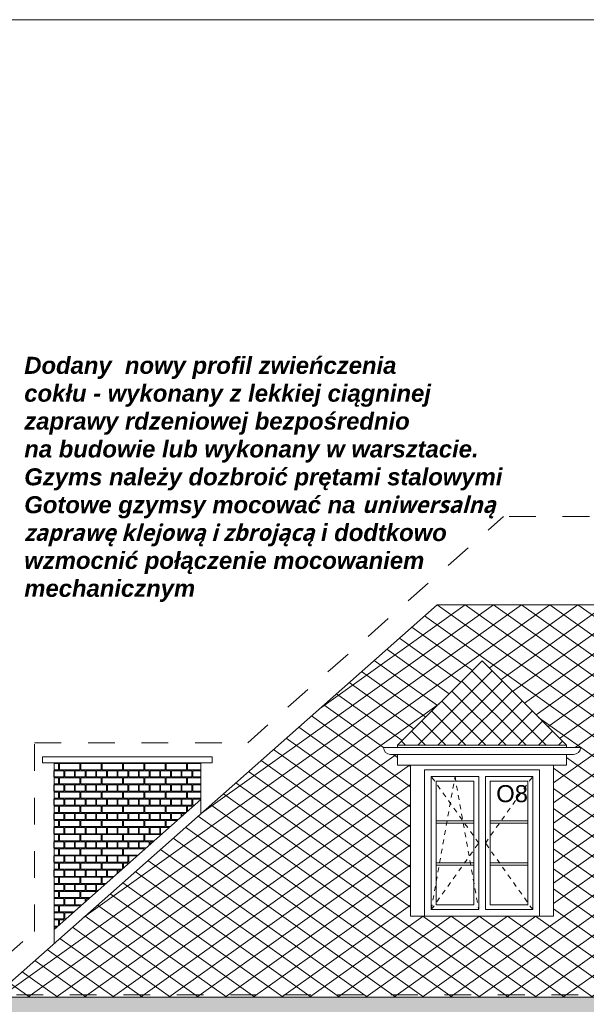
# Model space of a CAD drawing. Extents: x -396299 to -11759, y -15022 to 18278.
# Tile 167 of 205: x -80851 to -74874, y 7883 to 18278. Entities that reach past the tile are written whole.
import ezdxf

# ---------------------------------------------------------------- set-up
doc = ezdxf.new("R2010")
doc.units = 0
doc.header["$MEASUREMENT"] = 0
doc.linetypes.add('Dashed', pattern=[564.444447, 282.222223, -282.222223])
doc.linetypes.add('Hidden Line', pattern=[100, 50, -50])
for name, color, linetype, lineweight, true_color in [('A-Opisy_Nr_Pióra__88', 7, 'Continuous', 20, 0xfd4435), ('Arch kolorystyka_Nr_Pióra__102', 7, 'Continuous', 13, 0xcccccc), ('arch wypelnienia_Nr_Pióra__2', 7, 'Continuous', 13, 0x7f7f7f)]:
    doc.layers.add(name, color=color, linetype=linetype, lineweight=lineweight, true_color=true_color)
for name, color, linetype, lineweight in [('Arch okna_Nr_Pióra__32', 34, 'Continuous', 15), ('Arch opisy okien_Nr_Pióra__21', 7, 'Continuous', 13), ('Arch opisy_Nr_Pióra__5', 7, 'Continuous', 13), ('ARCH TABELA_Nr_Pióra__21', 7, 'Continuous', 13), ('INWENT DACH_Nr_Pióra__21', 7, 'Continuous', 13), ('Inwent kominy_Nr_Pióra__21', 7, 'Continuous', 13), ('INWENT ODWODNIENIE_Nr_Pióra__5', 7, 'Continuous', 13), ('INWENT. DRZWI_Nr_Pióra__21', 7, 'Continuous', 13), ('INWENT. OKNA_Nr_Pióra__21', 7, 'Continuous', 13), ('INWENT.ŚCIANY_Nr_Pióra__21', 7, 'Continuous', 13)]:
    doc.layers.add(name, color=color, linetype=linetype, lineweight=lineweight)
doc.styles.add('GENERATED_STYLE_10', font='arial.ttf')
doc.styles.add('GENERATED_STYLE_8', font='arial.ttf')

# ---------------------------------------------------------------- blocks, each defined once
blk = doc.blocks.new('*X2')
at = {"layer": 'Arch kolorystyka_Nr_Pióra__102', "linetype": 'Continuous'}
for p, q in [((-80442, 10424), (-80489, 10424)), ((-80442, 10359), (-80442, 10424)), ((-80217, 10424), (-80432, 10424)), ((-80432, 10359), (-80432, 10424)), ((-80217, 10359), (-80217, 10424)), ((-79992, 10424), (-80207, 10424)), ((-80207, 10359), (-80207, 10424)), ((-79992, 10359), (-79992, 10424)), ((-79767, 10424), (-79982, 10424)), ((-79982, 10359), (-79982, 10424)), ((-79767, 10359), (-79767, 10424)), ((-79542, 10424), (-79757, 10424)), ((-79757, 10359), (-79757, 10424)), ((-79542, 10359), (-79542, 10424)), ((-79317, 10424), (-79532, 10424)), ((-79532, 10359), (-79532, 10424)), ((-79317, 10359), (-79317, 10424)), ((-79092, 10424), (-79307, 10424)), ((-79307, 10359), (-79307, 10424)), ((-79092, 10359), (-79092, 10424)), ((-78939, 10424), (-79082, 10424)), ((-79082, 10359), (-79082, 10424)), ((-80489, 10359), (-80442, 10359)), ((-80489, 10349), (-80489, 10284)), ((-80489, 10349), (-80386, 10349)), ((-80432, 10359), (-80217, 10359)), ((-80386, 10349), (-80386, 10284)), ((-80376, 10349), (-80376, 10284)), ((-80376, 10349), (-80274, 10349)), ((-80274, 10349), (-80274, 10284)), ((-80264, 10349), (-80264, 10284)), ((-80264, 10349), (-80161, 10349)), ((-80207, 10359), (-79992, 10359)), ((-80161, 10349), (-80161, 10284)), ((-80151, 10349), (-80151, 10284)), ((-80151, 10349), (-80049, 10349)), ((-80049, 10349), (-80049, 10284)), ((-80039, 10349), (-80039, 10284)), ((-80039, 10349), (-79936, 10349)), ((-79982, 10359), (-79767, 10359)), ((-79936, 10349), (-79936, 10284)), ((-79926, 10349), (-79926, 10284)), ((-79926, 10349), (-79824, 10349)), ((-79824, 10349), (-79824, 10284)), ((-79814, 10349), (-79814, 10284)), ((-79814, 10349), (-79711, 10349)), ((-79757, 10359), (-79542, 10359)), ((-79711, 10349), (-79711, 10284)), ((-79701, 10349), (-79701, 10284)), ((-79701, 10349), (-79599, 10349)), ((-79599, 10349), (-79599, 10284)), ((-79589, 10349), (-79589, 10284)), ((-79589, 10349), (-79486, 10349)), ((-79532, 10359), (-79317, 10359)), ((-79486, 10349), (-79486, 10284)), ((-79476, 10349), (-79476, 10284)), ((-79476, 10349), (-79374, 10349)), ((-79374, 10349), (-79374, 10284)), ((-79364, 10349), (-79364, 10284)), ((-79364, 10349), (-79261, 10349)), ((-79307, 10359), (-79092, 10359)), ((-79261, 10349), (-79261, 10284)), ((-79251, 10349), (-79251, 10284)), ((-79251, 10349), (-79149, 10349)), ((-79149, 10349), (-79149, 10284)), ((-79139, 10349), (-79139, 10284)), ((-79139, 10349), (-79036, 10349)), ((-79082, 10359), (-78939, 10359)), ((-79036, 10349), (-79036, 10284)), ((-79026, 10349), (-79026, 10284)), ((-79026, 10349), (-78939, 10349)), ((-80489, 10284), (-80386, 10284)), ((-80442, 10274), (-80489, 10274)), ((-80489, 10209), (-80442, 10209)), ((-80489, 10199), (-80489, 10134)), ((-80489, 10199), (-80386, 10199)), ((-80442, 10209), (-80442, 10274)), ((-80217, 10274), (-80432, 10274)), ((-80432, 10209), (-80432, 10274)), ((-80432, 10209), (-80217, 10209)), ((-80386, 10199), (-80386, 10134)), ((-80376, 10284), (-80274, 10284)), ((-80376, 10199), (-80376, 10134)), ((-80376, 10199), (-80274, 10199)), ((-80274, 10199), (-80274, 10134)), ((-80264, 10284), (-80161, 10284)), ((-80264, 10199), (-80264, 10134)), ((-80264, 10199), (-80161, 10199)), ((-80217, 10209), (-80217, 10274)), ((-79992, 10274), (-80207, 10274)), ((-80207, 10209), (-80207, 10274)), ((-80207, 10209), (-79992, 10209)), ((-80161, 10199), (-80161, 10134)), ((-80151, 10284), (-80049, 10284)), ((-80151, 10199), (-80151, 10134)), ((-80151, 10199), (-80049, 10199)), ((-80049, 10199), (-80049, 10134)), ((-80039, 10284), (-79936, 10284)), ((-80039, 10199), (-80039, 10134)), ((-80039, 10199), (-79936, 10199)), ((-79992, 10209), (-79992, 10274)), ((-79767, 10274), (-79982, 10274)), ((-79982, 10209), (-79982, 10274)), ((-79982, 10209), (-79767, 10209)), ((-79936, 10199), (-79936, 10134)), ((-79926, 10284), (-79824, 10284)), ((-79926, 10199), (-79926, 10134)), ((-79926, 10199), (-79824, 10199)), ((-79824, 10199), (-79824, 10134)), ((-79814, 10284), (-79711, 10284)), ((-79814, 10199), (-79814, 10134)), ((-79814, 10199), (-79711, 10199)), ((-79767, 10209), (-79767, 10274)), ((-79542, 10274), (-79757, 10274)), ((-79757, 10209), (-79757, 10274)), ((-79757, 10209), (-79542, 10209)), ((-79711, 10199), (-79711, 10134)), ((-79701, 10284), (-79599, 10284)), ((-79701, 10199), (-79701, 10134)), ((-79701, 10199), (-79599, 10199)), ((-79599, 10199), (-79599, 10134)), ((-79589, 10284), (-79486, 10284)), ((-79589, 10199), (-79589, 10134)), ((-79589, 10199), (-79486, 10199)), ((-79542, 10209), (-79542, 10274)), ((-79317, 10274), (-79532, 10274)), ((-79532, 10209), (-79532, 10274)), ((-79532, 10209), (-79317, 10209)), ((-79486, 10199), (-79486, 10134)), ((-79476, 10284), (-79374, 10284)), ((-79476, 10199), (-79476, 10134)), ((-79476, 10199), (-79374, 10199)), ((-79374, 10199), (-79374, 10134)), ((-79364, 10284), (-79261, 10284)), ((-79364, 10199), (-79364, 10134)), ((-79364, 10199), (-79261, 10199)), ((-79317, 10209), (-79317, 10274)), ((-79092, 10274), (-79307, 10274)), ((-79307, 10209), (-79307, 10274)), ((-79307, 10209), (-79092, 10209)), ((-79261, 10199), (-79261, 10134)), ((-79251, 10284), (-79149, 10284)), ((-79251, 10199), (-79251, 10134)), ((-79251, 10199), (-79149, 10199)), ((-79149, 10199), (-79149, 10134)), ((-79139, 10284), (-79036, 10284)), ((-79139, 10199), (-79139, 10134)), ((-79139, 10199), (-79036, 10199)), ((-79092, 10209), (-79092, 10274)), ((-78939, 10274), (-79082, 10274)), ((-79082, 10209), (-79082, 10274)), ((-79082, 10209), (-78939, 10209)), ((-79036, 10199), (-79036, 10134)), ((-79026, 10284), (-78939, 10284)), ((-79026, 10199), (-79026, 10134)), ((-79026, 10199), (-78939, 10199)), ((-80489, 10134), (-80386, 10134)), ((-80442, 10124), (-80489, 10124)), ((-80442, 10059), (-80442, 10124)), ((-80217, 10124), (-80432, 10124)), ((-80432, 10059), (-80432, 10124)), ((-80376, 10134), (-80274, 10134)), ((-80264, 10134), (-80161, 10134)), ((-80217, 10059), (-80217, 10124)), ((-79992, 10124), (-80207, 10124)), ((-80207, 10059), (-80207, 10124)), ((-80151, 10134), (-80049, 10134)), ((-80039, 10134), (-79936, 10134)), ((-79992, 10059), (-79992, 10124)), ((-79767, 10124), (-79982, 10124)), ((-79982, 10059), (-79982, 10124)), ((-79926, 10134), (-79824, 10134)), ((-79814, 10134), (-79711, 10134)), ((-79767, 10059), (-79767, 10124)), ((-79542, 10124), (-79757, 10124)), ((-79757, 10059), (-79757, 10124)), ((-79701, 10134), (-79599, 10134)), ((-79589, 10134), (-79486, 10134)), ((-79542, 10059), (-79542, 10124)), ((-79317, 10124), (-79532, 10124)), ((-79532, 10059), (-79532, 10124)), ((-79476, 10134), (-79374, 10134)), ((-79364, 10134), (-79261, 10134)), ((-79317, 10059), (-79317, 10124)), ((-79092, 10124), (-79307, 10124)), ((-79307, 10059), (-79307, 10124)), ((-79251, 10134), (-79149, 10134)), ((-79139, 10134), (-79036, 10134)), ((-79092, 10059), (-79092, 10124)), ((-78939, 10124), (-79082, 10124)), ((-79082, 10059), (-79082, 10124)), ((-79026, 10134), (-78939, 10134)), ((-80489, 10059), (-80442, 10059)), ((-80489, 10049), (-80489, 9984)), ((-80489, 10049), (-80386, 10049)), ((-80489, 9984), (-80386, 9984)), ((-80432, 10059), (-80217, 10059)), ((-80386, 10049), (-80386, 9984)), ((-80376, 10049), (-80376, 9984)), ((-80376, 10049), (-80274, 10049)), ((-80376, 9984), (-80274, 9984)), ((-80274, 10049), (-80274, 9984)), ((-80264, 10049), (-80264, 9984)), ((-80264, 10049), (-80161, 10049)), ((-80264, 9984), (-80161, 9984)), ((-80207, 10059), (-79992, 10059)), ((-80161, 10049), (-80161, 9984)), ((-80151, 10049), (-80151, 9984)), ((-80151, 10049), (-80049, 10049)), ((-80151, 9984), (-80049, 9984)), ((-80049, 10049), (-80049, 9984)), ((-80039, 10049), (-80039, 9984)), ((-80039, 10049), (-79936, 10049)), ((-80039, 9984), (-79936, 9984)), ((-79982, 10059), (-79767, 10059)), ((-79936, 10049), (-79936, 9984)), ((-79926, 10049), (-79926, 9984)), ((-79926, 10049), (-79824, 10049)), ((-79926, 9984), (-79824, 9984)), ((-79824, 10049), (-79824, 9984)), ((-79814, 10049), (-79814, 9984)), ((-79814, 10049), (-79711, 10049)), ((-79814, 9984), (-79711, 9984)), ((-79757, 10059), (-79542, 10059)), ((-79711, 10049), (-79711, 9984)), ((-79701, 10049), (-79701, 9984)), ((-79701, 10049), (-79599, 10049)), ((-79701, 9984), (-79599, 9984)), ((-79599, 10049), (-79599, 9984)), ((-79589, 10049), (-79589, 9984)), ((-79589, 10049), (-79486, 10049)), ((-79589, 9984), (-79486, 9984)), ((-79532, 10059), (-79317, 10059)), ((-79486, 10049), (-79486, 9984)), ((-79476, 10049), (-79476, 9984)), ((-79476, 10049), (-79374, 10049)), ((-79476, 9984), (-79374, 9984)), ((-79374, 10049), (-79374, 9984)), ((-79364, 10049), (-79364, 9984)), ((-79364, 10049), (-79261, 10049)), ((-79364, 9984), (-79261, 9984)), ((-79307, 10059), (-79092, 10059)), ((-79261, 10049), (-79261, 9984)), ((-79251, 10049), (-79251, 9984)), ((-79251, 10049), (-79149, 10049)), ((-79251, 9984), (-79149, 9984)), ((-79149, 10049), (-79149, 9984)), ((-79139, 10049), (-79139, 9984)), ((-79139, 10049), (-79036, 10049)), ((-79139, 9984), (-79036, 9984)), ((-79082, 10059), (-78939, 10059)), ((-79036, 10049), (-79036, 9984)), ((-79026, 10049), (-79026, 9984)), ((-79026, 10049), (-78939, 10049)), ((-79026, 9984), (-79009, 9984)), ((-80442, 9974), (-80489, 9974)), ((-80489, 9909), (-80442, 9909)), ((-80489, 9899), (-80489, 9834)), ((-80489, 9899), (-80386, 9899)), ((-80442, 9909), (-80442, 9974)), ((-80217, 9974), (-80432, 9974)), ((-80432, 9909), (-80432, 9974)), ((-80432, 9909), (-80217, 9909)), ((-80386, 9899), (-80386, 9834)), ((-80376, 9899), (-80376, 9834)), ((-80376, 9899), (-80274, 9899)), ((-80274, 9899), (-80274, 9834)), ((-80264, 9899), (-80264, 9834)), ((-80264, 9899), (-80161, 9899)), ((-80217, 9909), (-80217, 9974)), ((-79992, 9974), (-80207, 9974)), ((-80207, 9909), (-80207, 9974)), ((-80207, 9909), (-79992, 9909)), ((-80161, 9899), (-80161, 9834)), ((-80151, 9899), (-80151, 9834)), ((-80151, 9899), (-80049, 9899)), ((-80049, 9899), (-80049, 9834)), ((-80039, 9899), (-80039, 9834)), ((-80039, 9899), (-79936, 9899)), ((-79992, 9909), (-79992, 9974)), ((-79767, 9974), (-79982, 9974)), ((-79982, 9909), (-79982, 9974)), ((-79982, 9909), (-79767, 9909)), ((-79936, 9899), (-79936, 9834)), ((-79926, 9899), (-79926, 9834)), ((-79926, 9899), (-79824, 9899)), ((-79824, 9899), (-79824, 9834)), ((-79814, 9899), (-79814, 9834)), ((-79814, 9899), (-79711, 9899)), ((-79767, 9909), (-79767, 9974)), ((-79542, 9974), (-79757, 9974)), ((-79757, 9909), (-79757, 9974)), ((-79757, 9909), (-79542, 9909)), ((-79711, 9899), (-79711, 9834)), ((-79701, 9899), (-79701, 9834)), ((-79701, 9899), (-79599, 9899)), ((-79599, 9899), (-79599, 9834)), ((-79589, 9899), (-79589, 9834)), ((-79589, 9899), (-79486, 9899)), ((-79542, 9909), (-79542, 9974)), ((-79317, 9974), (-79532, 9974)), ((-79532, 9909), (-79532, 9974)), ((-79532, 9909), (-79317, 9909)), ((-79486, 9899), (-79486, 9834)), ((-79476, 9899), (-79476, 9834)), ((-79476, 9899), (-79374, 9899)), ((-79374, 9899), (-79374, 9834)), ((-79364, 9899), (-79364, 9834)), ((-79364, 9899), (-79261, 9899)), ((-79317, 9909), (-79317, 9974)), ((-79092, 9974), (-79307, 9974)), ((-79307, 9909), (-79307, 9974)), ((-79307, 9909), (-79093, 9909)), ((-79261, 9899), (-79261, 9834)), ((-79251, 9899), (-79251, 9834)), ((-79251, 9899), (-79149, 9899)), ((-79149, 9899), (-79149, 9860)), ((-79139, 9899), (-79139, 9869)), ((-79139, 9899), (-79105, 9899)), ((-79092, 9910), (-79092, 9974)), ((-79020, 9974), (-79082, 9974)), ((-79082, 9919), (-79082, 9974)), ((-80489, 9834), (-80386, 9834)), ((-80442, 9824), (-80489, 9824)), ((-80442, 9759), (-80442, 9824)), ((-80217, 9824), (-80432, 9824)), ((-80432, 9759), (-80432, 9824)), ((-80376, 9834), (-80274, 9834)), ((-80264, 9834), (-80161, 9834)), ((-80217, 9759), (-80217, 9824)), ((-79992, 9824), (-80207, 9824)), ((-80207, 9759), (-80207, 9824)), ((-80151, 9834), (-80049, 9834)), ((-80039, 9834), (-79936, 9834)), ((-79992, 9759), (-79992, 9824)), ((-79767, 9824), (-79982, 9824)), ((-79982, 9759), (-79982, 9824)), ((-79926, 9834), (-79824, 9834)), ((-79814, 9834), (-79711, 9834)), ((-79767, 9759), (-79767, 9824)), ((-79542, 9824), (-79757, 9824)), ((-79757, 9759), (-79757, 9824)), ((-79701, 9834), (-79599, 9834)), ((-79589, 9834), (-79486, 9834)), ((-79542, 9759), (-79542, 9824)), ((-79317, 9824), (-79532, 9824)), ((-79532, 9759), (-79532, 9824)), ((-79476, 9834), (-79374, 9834)), ((-79364, 9834), (-79261, 9834)), ((-79317, 9759), (-79317, 9824)), ((-79189, 9824), (-79307, 9824)), ((-79307, 9759), (-79307, 9824)), ((-79251, 9834), (-79178, 9834)), ((-80489, 9759), (-80442, 9759)), ((-80489, 9749), (-80489, 9684)), ((-80489, 9749), (-80386, 9749)), ((-80489, 9684), (-80386, 9684)), ((-80442, 9674), (-80489, 9674)), ((-80442, 9609), (-80442, 9674)), ((-80432, 9759), (-80217, 9759)), ((-80217, 9674), (-80432, 9674)), ((-80432, 9609), (-80432, 9674)), ((-80386, 9749), (-80386, 9684)), ((-80376, 9749), (-80376, 9684)), ((-80376, 9749), (-80274, 9749)), ((-80376, 9684), (-80274, 9684)), ((-80274, 9749), (-80274, 9684)), ((-80264, 9749), (-80264, 9684)), ((-80264, 9749), (-80161, 9749)), ((-80264, 9684), (-80161, 9684)), ((-80217, 9609), (-80217, 9674)), ((-80207, 9759), (-79992, 9759)), ((-79992, 9674), (-80207, 9674)), ((-80207, 9609), (-80207, 9674)), ((-80161, 9749), (-80161, 9684)), ((-80151, 9749), (-80151, 9684)), ((-80151, 9749), (-80049, 9749)), ((-80151, 9684), (-80049, 9684)), ((-80049, 9749), (-80049, 9684)), ((-80039, 9749), (-80039, 9684)), ((-80039, 9749), (-79936, 9749)), ((-80039, 9684), (-79936, 9684)), ((-79992, 9609), (-79992, 9674)), ((-79982, 9759), (-79767, 9759)), ((-79767, 9674), (-79982, 9674)), ((-79982, 9609), (-79982, 9674)), ((-79936, 9749), (-79936, 9684)), ((-79926, 9749), (-79926, 9684)), ((-79926, 9749), (-79824, 9749)), ((-79926, 9684), (-79824, 9684)), ((-79824, 9749), (-79824, 9684)), ((-79814, 9749), (-79814, 9684)), ((-79814, 9749), (-79711, 9749)), ((-79814, 9684), (-79711, 9684)), ((-79767, 9609), (-79767, 9674)), ((-79757, 9759), (-79542, 9759)), ((-79542, 9674), (-79757, 9674)), ((-79757, 9609), (-79757, 9674)), ((-79711, 9749), (-79711, 9684)), ((-79701, 9749), (-79701, 9684)), ((-79701, 9749), (-79599, 9749)), ((-79701, 9684), (-79599, 9684)), ((-79599, 9749), (-79599, 9684)), ((-79589, 9749), (-79589, 9684)), ((-79589, 9749), (-79486, 9749)), ((-79589, 9684), (-79486, 9684)), ((-79542, 9609), (-79542, 9674)), ((-79532, 9759), (-79317, 9759)), ((-79359, 9674), (-79532, 9674)), ((-79532, 9609), (-79532, 9674)), ((-79486, 9749), (-79486, 9684)), ((-79476, 9749), (-79476, 9684)), ((-79476, 9749), (-79374, 9749)), ((-79476, 9684), (-79374, 9684)), ((-79374, 9749), (-79374, 9684)), ((-79364, 9749), (-79364, 9684)), ((-79364, 9749), (-79274, 9749)), ((-79364, 9684), (-79348, 9684)), ((-79307, 9759), (-79263, 9759)), ((-80489, 9609), (-80442, 9609)), ((-80489, 9599), (-80489, 9534)), ((-80489, 9599), (-80386, 9599)), ((-80432, 9609), (-80217, 9609)), ((-80386, 9599), (-80386, 9534)), ((-80376, 9599), (-80376, 9534)), ((-80376, 9599), (-80274, 9599)), ((-80274, 9599), (-80274, 9534)), ((-80264, 9599), (-80264, 9534)), ((-80264, 9599), (-80161, 9599)), ((-80207, 9609), (-79992, 9609)), ((-80161, 9599), (-80161, 9534)), ((-80151, 9599), (-80151, 9534)), ((-80151, 9599), (-80049, 9599)), ((-80049, 9599), (-80049, 9534)), ((-80039, 9599), (-80039, 9534)), ((-80039, 9599), (-79936, 9599)), ((-79982, 9609), (-79767, 9609)), ((-79936, 9599), (-79936, 9534)), ((-79926, 9599), (-79926, 9534)), ((-79926, 9599), (-79824, 9599)), ((-79824, 9599), (-79824, 9534)), ((-79814, 9599), (-79814, 9534)), ((-79814, 9599), (-79711, 9599)), ((-79757, 9609), (-79542, 9609)), ((-79711, 9599), (-79711, 9534)), ((-79701, 9599), (-79701, 9534)), ((-79701, 9599), (-79599, 9599)), ((-79599, 9599), (-79599, 9534)), ((-79589, 9599), (-79589, 9534)), ((-79589, 9599), (-79486, 9599)), ((-79532, 9609), (-79432, 9609)), ((-79486, 9599), (-79486, 9561)), ((-79476, 9599), (-79476, 9570)), ((-79476, 9599), (-79444, 9599)), ((-80489, 9534), (-80386, 9534)), ((-80442, 9524), (-80489, 9524)), ((-80442, 9459), (-80442, 9524)), ((-80217, 9524), (-80432, 9524)), ((-80432, 9459), (-80432, 9524)), ((-80376, 9534), (-80274, 9534)), ((-80264, 9534), (-80161, 9534)), ((-80217, 9459), (-80217, 9524)), ((-79992, 9524), (-80207, 9524)), ((-80207, 9459), (-80207, 9524)), ((-80151, 9534), (-80049, 9534)), ((-80039, 9534), (-79936, 9534)), ((-79992, 9459), (-79992, 9524)), ((-79767, 9524), (-79982, 9524)), ((-79982, 9459), (-79982, 9524)), ((-79926, 9534), (-79824, 9534)), ((-79814, 9534), (-79711, 9534)), ((-79767, 9459), (-79767, 9524)), ((-79542, 9524), (-79757, 9524)), ((-79757, 9459), (-79757, 9524)), ((-79701, 9534), (-79599, 9534)), ((-79589, 9534), (-79517, 9534)), ((-79542, 9512), (-79542, 9524)), ((-79528, 9524), (-79532, 9524)), ((-79532, 9520), (-79532, 9524)), ((-80489, 9459), (-80442, 9459)), ((-80489, 9449), (-80489, 9384)), ((-80489, 9449), (-80386, 9449)), ((-80489, 9384), (-80386, 9384)), ((-80442, 9374), (-80489, 9374)), ((-80442, 9309), (-80442, 9374)), ((-80432, 9459), (-80217, 9459)), ((-80217, 9374), (-80432, 9374)), ((-80432, 9309), (-80432, 9374)), ((-80386, 9449), (-80386, 9384)), ((-80376, 9449), (-80376, 9384)), ((-80376, 9449), (-80274, 9449)), ((-80376, 9384), (-80274, 9384)), ((-80274, 9449), (-80274, 9384)), ((-80264, 9449), (-80264, 9384)), ((-80264, 9449), (-80161, 9449)), ((-80264, 9384), (-80161, 9384)), ((-80217, 9309), (-80217, 9374)), ((-80207, 9459), (-79992, 9459)), ((-79992, 9374), (-80207, 9374)), ((-80207, 9309), (-80207, 9374)), ((-80161, 9449), (-80161, 9384)), ((-80151, 9449), (-80151, 9384)), ((-80151, 9449), (-80049, 9449)), ((-80151, 9384), (-80049, 9384)), ((-80049, 9449), (-80049, 9384)), ((-80039, 9449), (-80039, 9384)), ((-80039, 9449), (-79936, 9449)), ((-80039, 9384), (-79936, 9384)), ((-79992, 9309), (-79992, 9374)), ((-79982, 9459), (-79767, 9459)), ((-79767, 9374), (-79982, 9374)), ((-79982, 9309), (-79982, 9374)), ((-79936, 9449), (-79936, 9384)), ((-79926, 9449), (-79926, 9384)), ((-79926, 9449), (-79824, 9449)), ((-79926, 9384), (-79824, 9384)), ((-79824, 9449), (-79824, 9384)), ((-79814, 9449), (-79814, 9384)), ((-79814, 9449), (-79711, 9449)), ((-79814, 9384), (-79711, 9384)), ((-79767, 9312), (-79767, 9374)), ((-79757, 9459), (-79602, 9459)), ((-79698, 9374), (-79757, 9374)), ((-79757, 9321), (-79757, 9374)), ((-79711, 9449), (-79711, 9384)), ((-79701, 9449), (-79701, 9384)), ((-79701, 9449), (-79613, 9449)), ((-79701, 9384), (-79687, 9384)), ((-80489, 9309), (-80442, 9309)), ((-80489, 9299), (-80489, 9234)), ((-80489, 9299), (-80386, 9299)), ((-80432, 9309), (-80217, 9309)), ((-80386, 9299), (-80386, 9234)), ((-80376, 9299), (-80376, 9234)), ((-80376, 9299), (-80274, 9299)), ((-80274, 9299), (-80274, 9234)), ((-80264, 9299), (-80264, 9234)), ((-80264, 9299), (-80161, 9299)), ((-80207, 9309), (-79992, 9309)), ((-80161, 9299), (-80161, 9234)), ((-80151, 9299), (-80151, 9234)), ((-80151, 9299), (-80049, 9299)), ((-80049, 9299), (-80049, 9234)), ((-80039, 9299), (-80039, 9234)), ((-80039, 9299), (-79936, 9299)), ((-79982, 9309), (-79771, 9309)), ((-79936, 9299), (-79936, 9234)), ((-79926, 9299), (-79926, 9234)), ((-79926, 9299), (-79824, 9299)), ((-79824, 9299), (-79824, 9263)), ((-79814, 9299), (-79814, 9271)), ((-79814, 9299), (-79783, 9299)), ((-80489, 9234), (-80386, 9234)), ((-80442, 9224), (-80489, 9224)), ((-80489, 9159), (-80442, 9159)), ((-80489, 9149), (-80386, 9149)), ((-80442, 9159), (-80442, 9224)), ((-80217, 9224), (-80432, 9224)), ((-80432, 9159), (-80432, 9224)), ((-80432, 9159), (-80217, 9159)), ((-80386, 9149), (-80386, 9084)), ((-80376, 9234), (-80274, 9234)), ((-80376, 9149), (-80376, 9084)), ((-80376, 9149), (-80274, 9149)), ((-80274, 9149), (-80274, 9084)), ((-80264, 9234), (-80161, 9234)), ((-80264, 9149), (-80264, 9084)), ((-80264, 9149), (-80161, 9149)), ((-80217, 9159), (-80217, 9224)), ((-79992, 9224), (-80207, 9224)), ((-80207, 9159), (-80207, 9224)), ((-80207, 9159), (-79992, 9159)), ((-80161, 9149), (-80161, 9084)), ((-80151, 9234), (-80049, 9234)), ((-80151, 9149), (-80151, 9084)), ((-80151, 9149), (-80049, 9149)), ((-80049, 9149), (-80049, 9084)), ((-80039, 9234), (-79936, 9234)), ((-80039, 9149), (-80039, 9084)), ((-80039, 9149), (-79952, 9149)), ((-79992, 9159), (-79992, 9224)), ((-79867, 9224), (-79982, 9224)), ((-79982, 9159), (-79982, 9224)), ((-79982, 9159), (-79941, 9159)), ((-79926, 9234), (-79856, 9234)), ((-80489, 9084), (-80386, 9084)), ((-80442, 9074), (-80489, 9074)), ((-80442, 9009), (-80442, 9074)), ((-80217, 9074), (-80432, 9074)), ((-80432, 9009), (-80432, 9074)), ((-80376, 9084), (-80274, 9084)), ((-80264, 9084), (-80161, 9084)), ((-80217, 9009), (-80217, 9074)), ((-80037, 9074), (-80207, 9074)), ((-80207, 9009), (-80207, 9074)), ((-80151, 9084), (-80049, 9084)), ((-80039, 9084), (-80026, 9084)), ((-80489, 9009), (-80442, 9009)), ((-80489, 8999), (-80386, 8999)), ((-80432, 9009), (-80217, 9009)), ((-80386, 8999), (-80386, 8934)), ((-80376, 8999), (-80376, 8934)), ((-80376, 8999), (-80274, 8999)), ((-80274, 8999), (-80274, 8934)), ((-80264, 8999), (-80264, 8934)), ((-80264, 8999), (-80161, 8999)), ((-80207, 9009), (-80110, 9009)), ((-80161, 8999), (-80161, 8964)), ((-80151, 8999), (-80151, 8973)), ((-80151, 8999), (-80122, 8999)), ((-80489, 8934), (-80386, 8934)), ((-80442, 8924), (-80489, 8924)), ((-80489, 8859), (-80442, 8859)), ((-80489, 8849), (-80386, 8849)), ((-80442, 8859), (-80442, 8924)), ((-80217, 8924), (-80432, 8924)), ((-80432, 8859), (-80432, 8924)), ((-80432, 8859), (-80280, 8859)), ((-80386, 8849), (-80386, 8784)), ((-80376, 8934), (-80274, 8934)), ((-80376, 8849), (-80376, 8784)), ((-80376, 8849), (-80291, 8849)), ((-80264, 8934), (-80195, 8934)), ((-80217, 8914), (-80217, 8924)), ((-80206, 8924), (-80207, 8924)), ((-80207, 8923), (-80207, 8924)), ((-80489, 8784), (-80386, 8784)), ((-80442, 8774), (-80489, 8774)), ((-80442, 8715), (-80442, 8774)), ((-80376, 8774), (-80432, 8774)), ((-80432, 8724), (-80432, 8774)), ((-80376, 8784), (-80364, 8784)), ((-80489, 8709), (-80449, 8709)), ((-80489, 8699), (-80460, 8699))]:
    blk.add_line(p, q, dxfattribs=at)
blk = doc.blocks.new('Wypełnienie_1')
at = {"layer": 'Arch kolorystyka_Nr_Pióra__102', "linetype": 'Continuous'}
blk.add_blockref('*X2', (0, 0), dxfattribs=at)

msp = doc.modelspace()

# ---------------------------------------------------------------- hatches: boundary and pattern name
at = {"layer": 'Arch okna_Nr_Pióra__32', "linetype": 'Continuous', "lineweight": 0, "true_color": 0x603000}
msp.add_hatch(color=48, dxfattribs=at).paths.add_polyline_path([(-81128.7, 7808.2), (-81673.7, 7808.2), (-81673.7, 7778.2), (-41928.7, 7778.2), (-41928.7, 7873.2), (-42298.7, 7873.2), (-42298.7, 7957.6), (-53468.7, 7957.6), (-53468.7, 7878.2), (-61308.7, 7878.2), (-69148.7, 7878.2), (-69148.7, 7882.6), (-69148.7, 7957.6), (-81278.7, 7957.6, 0.4118753), (-81203.7, 7883.2), (-81203.7, 7882.6), (-81128.7, 7882.6)], flags=0)
at = {"layer": 'arch wypelnienia_Nr_Pióra__2', "linetype": 'Continuous'}
h = msp.add_hatch(dxfattribs=at)
h.set_pattern_fill('Concrete_Block', color=256, style=0, pattern_type=2)
h.set_pattern_definition([(35.5377, (-76447.8, 12100.65), (-148.4924, 106.066), []), (144.4623, (-76447.8, 12100.65), (148.4924, 106.066), [])])
h.paths.add_polyline_path([(-81128.7, 7957.6), (-69148.7, 7957.6), (-69148.7, 8488.2), (-69248.7, 8488.2), (-69248.7, 8588.2), (-69348.7, 8588.2), (-69348.7, 8708.2), (-69448.7, 8708.2), (-69448.7, 8778.2), (-69478.7, 8778.2), (-69478.7, 8808.2), (-64008.7, 8808.2), (-64000, 8813.2), (-65408.7, 8813.2), (-65408.7, 10408.2), (-65543.7, 10408.2), (-65543.7, 10520.3), (-65618.7, 10520.3, -0.4118753), (-65693.7, 10594.7), (-65543.7, 10594.7), (-65543.7, 10618.2), (-64653.7, 11508.2), (-63763.7, 10618.2), (-63763.7, 10594.7), (-63613.7, 10594.7, -0.4118515), (-63688.7, 10520.3), (-63763.7, 10520.3), (-63763.7, 10408.2), (-63898.7, 10408.2), (-63898.7, 8871.3), (-63178.7, 9284.7), (-63178.7, 10408.2), (-63313.7, 10408.2), (-63313.7, 10520.3), (-63388.7, 10520.3, -0.4118753), (-63463.7, 10594.7), (-63313.7, 10594.7), (-63313.7, 10618.2), (-62423.7, 11508.2), (-62048.7, 11133.2), (-62048.7, 12100.6), (-72338.7, 12100.6), (-72338.7, 11062.7), (-73018.7, 11062.7), (-73018.7, 12100.6), (-76447.8, 12100.6)], flags=0)
h.paths.add_polyline_path([(-77013.7, 10594.7), (-76863.7, 10594.7), (-76863.7, 10618.2), (-75973.7, 11508.2), (-75083.7, 10618.2), (-75083.7, 10594.7), (-74933.7, 10594.7, -0.4118753), (-75008.7, 10520.3), (-75083.7, 10520.3), (-75083.7, 10408.2), (-75218.7, 10408.2), (-75218.7, 8813.2), (-76728.7, 8813.2), (-76728.7, 10408.2), (-76863.7, 10408.2), (-76863.7, 10520.3), (-76938.7, 10520.3, -0.4118753)], flags=0)
h.paths.add_polyline_path([(-74813.7, 10594.7), (-74663.7, 10594.7), (-74663.7, 10618.2), (-73773.7, 11508.2), (-72883.7, 10618.2), (-72883.7, 10594.7), (-72733.7, 10594.7, -0.4118753), (-72808.7, 10520.3), (-72883.7, 10520.3), (-72883.7, 10408.2), (-73018.7, 10408.2), (-73018.7, 8813.2), (-74528.7, 8813.2), (-74528.7, 10408.2), (-74663.7, 10408.2), (-74663.7, 10520.3), (-74738.7, 10520.3, -0.4118753)], flags=0)
h.paths.add_polyline_path([(-71908.7, 10520.3, -0.4118753), (-71983.7, 10594.7), (-71833.7, 10594.7), (-71833.7, 10618.2), (-70943.7, 11508.2), (-70053.7, 10618.2), (-70053.7, 10594.7), (-69903.7, 10594.7, -0.4118753), (-69978.7, 10520.3), (-70053.7, 10520.3), (-70053.7, 10408.2), (-70188.7, 10408.2), (-70188.7, 8813.2), (-71698.7, 8813.2), (-71698.7, 10408.2), (-71833.7, 10408.2), (-71833.7, 10520.3)], flags=0)
h.paths.add_polyline_path([(-67808.7, 10520.3, -0.4118753), (-67883.7, 10594.7), (-67733.7, 10594.7), (-67733.7, 10618.2), (-66843.7, 11508.2), (-65953.7, 10618.2), (-65953.7, 10594.7), (-65803.7, 10594.7, -0.4118753), (-65878.7, 10520.3), (-65953.7, 10520.3), (-65953.7, 10408.2), (-66088.7, 10408.2), (-66088.7, 8813.2), (-67598.7, 8813.2), (-67598.7, 10408.2), (-67733.7, 10408.2), (-67733.7, 10520.3)], flags=0)
h = msp.add_hatch(dxfattribs=at)
h.set_pattern_fill('Concrete_Block', color=256, style=0, pattern_type=2)
h.set_pattern_definition([(45, (-75973.74, 11508.18), (-106.066, 106.066), []), (135, (-75973.74, 11508.18), (106.066, 106.066), [])])
h.paths.add_polyline_path([(-75083.7, 10618.2), (-75973.7, 11508.2), (-76863.7, 10618.2)], flags=0)

# ---------------------------------------------------------------- linework, layer by layer
at = {"layer": 'A-Opisy_Nr_Pióra__88', "linetype": 'Dashed'}
for p, q in [((-78444, 10645.1), (-75746.9, 13032.3)), ((-72019.1, 13032.3), (-75746.9, 13032.3)), ((-80694.6, 8653.1), (-80694.6, 10645.1)), ((-80694.6, 10645.1), (-78444, 10645.1)), ((-81450.1, 7984.4), (-80694.6, 8653.1)), ((-81450.1, 7984.4), (-69181.4, 7984.4))]:
    msp.add_line(p, q, dxfattribs=at)
at = {"layer": 'ARCH TABELA_Nr_Pióra__21', "linetype": 'Continuous'}
msp.add_line((-86758.7, 18278.4), (-11758.7, 18278.4), dxfattribs=at)
at = {"layer": 'INWENT DACH_Nr_Pióra__21', "linetype": 'Continuous'}
for p, q in [((-81128.7, 7957.6), (-76447.8, 12100.6)), ((-76447.8, 12100.6), (-73018.7, 12100.6)), ((-76863.7, 10618.2), (-75973.7, 11508.2)), ((-75083.7, 10618.2), (-75973.7, 11508.2)), ((-76863.7, 10618.2), (-75083.7, 10618.2)), ((-76863.7, 10594.7), (-76863.7, 10618.2)), ((-75083.7, 10594.7), (-75083.7, 10618.2)), ((-76863.7, 10408.2), (-76863.7, 10520.3)), ((-75083.7, 10408.2), (-75083.7, 10520.3)), ((-76863.7, 10408.2), (-75083.7, 10408.2)), ((-80488.7, 8674), (-78938.7, 10045.9))]:
    msp.add_line(p, q, dxfattribs=at)
at = {"layer": 'Inwent kominy_Nr_Pióra__21', "linetype": 'Continuous'}
for p, q in [((-80608.7, 10494), (-78818.7, 10494)), ((-80608.7, 10434), (-80608.7, 10494)), ((-80608.7, 10434), (-78818.7, 10434)), ((-80488.7, 10434), (-80488.7, 8524)), ((-78938.7, 10434), (-78938.7, 9895.9)), ((-78818.7, 10434), (-78818.7, 10494))]:
    msp.add_line(p, q, dxfattribs=at)
at = {"layer": 'INWENT ODWODNIENIE_Nr_Pióra__5', "linetype": 'Continuous'}
for p, q in [((-77013.7, 10594.7), (-74933.7, 10594.7)), ((-75008.7, 10520.3), (-76938.7, 10520.3)), ((-81278.7, 7957.6), (-69148.7, 7957.6))]:
    msp.add_line(p, q, dxfattribs=at)
for centre, start, end in [((-76938.7, 10595.3), 180.45779, 270), ((-75008.7, 10595.3), 270, 0)]:
    msp.add_arc(centre, 75, start, end, dxfattribs=at)
at = {"layer": 'INWENT. DRZWI_Nr_Pióra__21', "linetype": 'Hidden Line'}
for p, q in [((-76508.7, 8883.2), (-76258.7, 10288.2)), ((-76008.7, 9585.7), (-76508.7, 10288.2)), ((-76258.7, 10288.2), (-76008.7, 8883.2)), ((-75938.7, 9585.7), (-75438.7, 10288.2)), ((-76508.7, 8883.2), (-76008.7, 9585.7)), ((-75438.7, 8883.2), (-75938.7, 9585.7))]:
    msp.add_line(p, q, dxfattribs=at)
at = {"layer": 'INWENT. OKNA_Nr_Pióra__21', "linetype": 'Continuous'}
for p, q in [((-76508.7, 10288.2), (-76008.7, 10288.2)), ((-76508.7, 8883.2), (-76508.7, 10288.2)), ((-76458.7, 10238.2), (-76058.7, 10238.2)), ((-76458.7, 8933.2), (-76458.7, 10238.2)), ((-76058.7, 8933.2), (-76058.7, 10238.2)), ((-76008.7, 8883.2), (-76008.7, 10288.2)), ((-75938.7, 8883.2), (-75938.7, 10288.2)), ((-75938.7, 10288.2), (-75438.7, 10288.2)), ((-75888.7, 10238.2), (-75488.7, 10238.2)), ((-75888.7, 8933.2), (-75888.7, 10238.2)), ((-75488.7, 8933.2), (-75488.7, 10238.2)), ((-75438.7, 8883.2), (-75438.7, 10288.2)), ((-76458.7, 9820.6), (-76058.7, 9820.6)), ((-76458.7, 9794.6), (-76058.7, 9794.6)), ((-75888.7, 9820.6), (-75488.7, 9820.6)), ((-75888.7, 9794.6), (-75488.7, 9794.6)), ((-76458.7, 9376.8), (-76058.7, 9376.8)), ((-75888.7, 9376.8), (-75488.7, 9376.8)), ((-76458.7, 9350.8), (-76058.7, 9350.8)), ((-75888.7, 9350.8), (-75488.7, 9350.8)), ((-76508.7, 8883.2), (-76008.7, 8883.2)), ((-76458.7, 8933.2), (-76058.7, 8933.2)), ((-75938.7, 8883.2), (-75438.7, 8883.2)), ((-75888.7, 8933.2), (-75488.7, 8933.2))]:
    msp.add_line(p, q, dxfattribs=at)
at = {"layer": 'INWENT.ŚCIANY_Nr_Pióra__21', "linetype": 'Continuous'}
for p, q in [((-76728.7, 10408.2), (-76728.7, 8813.2)), ((-75218.7, 8813.2), (-75218.7, 10408.2)), ((-76578.7, 10358.2), (-75368.7, 10358.2)), ((-76578.7, 10358.2), (-76578.7, 8813.2)), ((-75368.7, 10358.2), (-75368.7, 8813.2)), ((-76728.7, 8813.2), (-75218.7, 8813.2))]:
    msp.add_line(p, q, dxfattribs=at)

# ---------------------------------------------------------------- block references
at = {"layer": 'Arch kolorystyka_Nr_Pióra__102', "linetype": 'Continuous'}
msp.add_blockref('Wypełnienie_1', (0, 0), dxfattribs=at)

# ---------------------------------------------------------------- texts
at = {"layer": 'Arch opisy okien_Nr_Pióra__21', "linetype": 'Continuous', "insert": (-75488.7, 10197), "char_height": 180, "attachment_point": 3, "style": 'GENERATED_STYLE_8'}
msp.add_mtext('{O8}', dxfattribs=at)
at = {"layer": 'Arch opisy_Nr_Pióra__5', "linetype": 'Continuous', "insert": (-80802.3, 14719.3), "char_height": 180, "width": 5394.216, "attachment_point": 1, "line_spacing_factor": 0.980737, "style": 'GENERATED_STYLE_10'}
msp.add_mtext('\\A1;{\\fArial|b1|i1|c0|p38;Dodany  nowy profil zwieńczenia\\Pcokłu - wykonany z lekkiej ciągninej\\Pzaprawy rdzeniowej bezpośrednio\\Pna budowie lub wykonany w warsztacie.\\PGzyms należy dozbroić prętami stalowymi\\PGotowe gzymsy mocować na \\fSegoe UI|b1|i1|c0|p34;\\H0.971429x;uniwersalną zaprawę klejową i zbrojącą\\fArial|b1|i1|c0|p38;\\H1.029412x; i dodtkowo\\Pwzmocnić połączenie mocowaniem mechanicznym}', dxfattribs=at)

doc.saveas('drawing.dxf')
